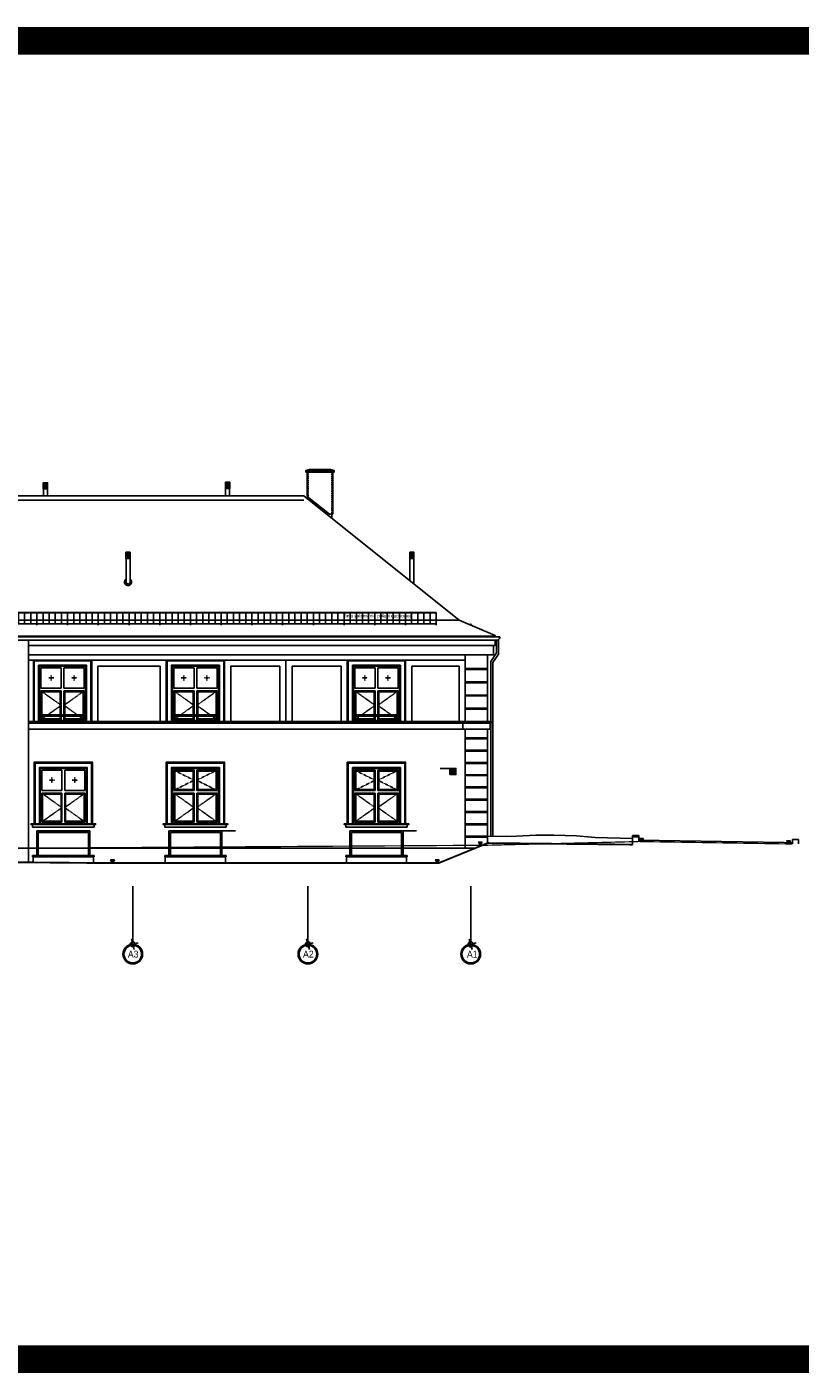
# Model space of a CAD drawing. Header units: inches. Extents: x -281236 to -70395, y 38777 to 102341.
# Tile 244 of 244: x -75947 to -73430, y 46338 to 50721. Entities that reach past the tile are written whole.
import ezdxf
from ezdxf.enums import TextEntityAlignment as Align

# ---------------------------------------------------------------- set-up
doc = ezdxf.new("R2010")
doc.units = ezdxf.units.IN
doc.header["$MEASUREMENT"] = 0
for name, pattern in [('CENTER', [2, 1.25, -0.25, 0.25, -0.25]), ('DASHED', [0.75, 0.5, -0.25]), ('HIDDEN', [0.375, 0.25, -0.125])]:
    doc.linetypes.add(name, pattern=pattern)
doc.layers.get('0').update_dxf_attribs({"color": 101})
for name, color, linetype in [('Det--widok', 8, 'Continuous'), ('Fas--widok-cienka', 9, 'Continuous'), ('Fas--widok-glowna', 7, 'Continuous'), ('Fas-balustrada-widok', 64, 'Continuous'), ('Fas-kamien-hatch', 31, 'Continuous'), ('Fas-okno-hatch', 251, 'Continuous'), ('Fas-okno-widok', 8, 'Continuous'), ('Ins-kan', 54, 'Continuous'), ('L_CIENKA', 8, 'Continuous'), ('opis-drogowy', 7, 'Continuous'), ('Opis-spadki', 61, 'Continuous'), ('Os-osie glowne', 8, 'CENTER'), ('Os-osie-opis', 8, 'Continuous'), ('PRZERYWANA', 8, 'HIDDEN'), ('Pzt-uksztaltowanie terenu', 7, 'Continuous'), ('Sc-cegla pelna-hatch', 8, 'Continuous')]:
    doc.layers.add(name, color=color, linetype=linetype)
doc.layers.add('Fas--widok-3', color=251, linetype='Continuous', lineweight=0)
doc.styles.add('dwg_opis duży', font='ARIAL.TTF', dxfattribs={"width": 0.9})
doc.styles.add('TYTUL2', font='ARIAL.TTF')

# ---------------------------------------------------------------- blocks, each defined once
blk = doc.blocks.new('płotekśśśś')
at = {"layer": 'L_CIENKA'}
for p, q in [((0, 0), (200, 0)), ((0, 0), (0, -41.1)), ((200, 0), (200, -41.1)), ((0, -0.8), (200, -0.8)), ((0, -20.8), (0, -22.6)), ((0, -37.6), (200, -37.6)), ((20, -0.8), (20, -37.6)), ((40, -0.8), (40, -37.6)), ((60, -0.8), (60, -37.6)), ((80, -0.8), (80, -37.6)), ((100, -0.8), (100, -41.1)), ((120, -0.8), (120, -37.6)), ((140, -0.8), (140, -37.6)), ((160, -0.8), (160, -37.6)), ((180, -0.8), (180, -37.6))]:
    blk.add_line(p, q, dxfattribs=at)
blk = doc.blocks.new('_opis_osi_liczbowy')
blk.add_hatch(color=256).paths.add_polyline_path([(32, 32), (32, 28.8, -1), (32, -28.8), (32, -32, 1)])
at = {"layer": 'Defpoints'}
h = blk.add_hatch(color=256, dxfattribs=at)
h.paths.add_polyline_path([(-2.2, -8, 0.414214), (8, -2.2), (0, 0)])
h.paths.add_polyline_path([(-8, 2.2), (0, 0), (2.2, 8, 0.414214)])
for radius in [32, 28.8]:
    blk.add_circle((32, 0), radius)
for p, q in [((17.3, -4.6), (-17.3, 4.6)), ((4.6, 17.3), (-4.6, -17.3))]:
    blk.add_line(p, q, dxfattribs=at)
blk.add_circle((0, 0), 8.32, dxfattribs=at)
at = {"style": 'dwg_opis duży', "width": 0.9}
blk.add_attdef('AXNAMEH', text='', height=22.4, rotation=90, dxfattribs=at).set_placement((32, 0), align=Align.MIDDLE_CENTER)

msp = doc.modelspace()

# ---------------------------------------------------------------- hatches: boundary and pattern name
at = {"layer": 'Fas-okno-widok'}
h = msp.add_hatch(dxfattribs=at)
h.set_pattern_fill('ANSI32', color=256, scale=0.2, angle=45, style=0)
h.set_pattern_definition([(90, (-456535.4083, 102366.2265), (1.905, 3e-16), []), (90, (-456536.0433, 102366.8615), (1.905, 3e-16), [])])
h.paths.add_polyline_path([(-75893.81, 49237.11), (-75879.81, 49237.11), (-75879.81, 49217.11), (-75893.81, 49217.11)])
h = msp.add_hatch(dxfattribs=at)
h.set_pattern_fill('ANSI32', color=256, scale=0.2, angle=45, style=0)
h.set_pattern_definition([(90, (305354.9886, 102367.6547), (-1.905, 3e-16), []), (90, (305355.6236, 102368.2897), (-1.905, 3e-16), [])])
h.paths.add_polyline_path([(-75286.61, 49238.54), (-75300.61, 49238.54), (-75300.61, 49218.54), (-75286.61, 49218.54)])
h = msp.add_hatch(dxfattribs=at)
h.set_pattern_fill('ANSI32', color=256, scale=0.2, angle=45, style=0)
h.set_pattern_definition([(90, (305030.7748, 102139.6607), (-1.905, 3e-16), []), (90, (305031.4098, 102140.2957), (-1.905, 3e-16), [])])
h.paths.add_polyline_path([(-75610.83, 49010.54), (-75624.83, 49010.54), (-75624.83, 48990.54), (-75610.83, 48990.54)])
h = msp.add_hatch(dxfattribs=at)
h.set_pattern_fill('ANSI32', color=256, scale=0.2, angle=45, style=0)
h.set_pattern_definition([(90, (305954.7113, 102139.6607), (-1.905, 3e-16), []), (90, (305955.3463, 102140.2957), (-1.905, 3e-16), [])])
h.paths.add_polyline_path([(-74686.89, 49010.54), (-74700.89, 49010.54), (-74700.89, 48990.54), (-74686.89, 48990.54)])
at = {"layer": 'opis-drogowy'}
for points in [[(-74464.69, 48067.06), (-74470.69, 48056.66), (-74476.69, 48067.06)], [(-73939.46, 48079.06), (-73945.46, 48068.66), (-73951.46, 48079.06)], [(-73461.57, 48071.06), (-73467.57, 48060.66), (-73473.57, 48071.06)], [(-75662.34, 48009.06), (-75668.34, 47998.66), (-75674.34, 48009.06)], [(-74605.06, 48009.06), (-74611.06, 47998.66), (-74617.06, 48009.06)]]:
    msp.add_hatch(color=7, dxfattribs=at).paths.add_polyline_path(points)

# ---------------------------------------------------------------- linework, layer by layer
for p, q in [((-73955.15, 48083.66), (-73975.15, 48083.66)), ((-73975.15, 48083.66), (-73975.15, 48058.66)), ((-73955.15, 48068.66), (-73955.15, 48083.66)), ((-73455.15, 48060.66), (-73455.15, 48075.66)), ((-73455.15, 48075.66), (-73435.15, 48075.66)), ((-73435.15, 48075.66), (-73435.15, 48060.66))]:
    msp.add_line(p, q)
at = {"layer": 'Det--widok', "ltscale": 2}
for points in [[(-74601.86, 48306.73), (-74570.15, 48306.73)], [(-75311.9, 48103.15), (-75268.22, 48103.15)], [(-74722.51, 48103.15), (-74678.83, 48103.15)]]:
    msp.add_lwpolyline(points, dxfattribs=at)
at = {"layer": 'Fas--widok-3', "linetype": 'DASHED'}
msp.add_line((-73955.07, 48073.66), (-73455.07, 48065.66), dxfattribs=at)
at = {"layer": 'Fas--widok-3', "linetype": 'DASHED', "const_width": 4}
for points in [[(-77247.89, 48038.66), (-74447.15, 48056.66)], [(-74447.15, 48056.66), (-73955.15, 48068.66)], [(-73955.15, 48068.66), (-73455.15, 48060.66)]]:
    msp.add_lwpolyline(points, dxfattribs=at)
at = {"layer": 'Fas--widok-cienka'}
for p, q in [((-74428.15, 48707.23), (-74428.15, 48676.23)), ((-74714.01, 48459.71), (-74714.01, 48659.71)), ((-74714.01, 48659.71), (-74520.15, 48659.71)), ((-74520.15, 48459.71), (-74520.15, 48676.23)), ((-74509.15, 48676.23), (-74428.15, 48676.23)), ((-74447.15, 48459.71), (-74447.15, 48676.23)), ((-74694.01, 48459.71), (-74694.01, 48639.71)), ((-74694.01, 48639.71), (-74540.15, 48639.71)), ((-74540.15, 48459.71), (-74540.15, 48639.71)), ((-74520.15, 48047.55), (-74520.15, 48434.36)), ((-74447.15, 48063.66), (-74447.15, 48434.36)), ((-76157.9, 48047.55), (-75914.9, 48047.55)), ((-75909.9, 48047.55), (-75746.9, 48047.55)), ((-75909.9, 48047.55), (-75746.9, 48047.55)), ((-75909.9, 48047.55), (-75746.9, 48047.55)), ((-75741.9, 48047.55), (-75484.9, 48047.55)), ((-75479.9, 48047.55), (-75316.9, 48047.55)), ((-75479.9, 48047.55), (-75316.9, 48047.55)), ((-75479.9, 48047.55), (-75316.9, 48047.55)), ((-75311.9, 48047.55), (-74895.51, 48047.55)), ((-74890.51, 48047.55), (-74727.51, 48047.55)), ((-74890.51, 48047.55), (-74727.51, 48047.55)), ((-74890.51, 48047.55), (-74727.51, 48047.55)), ((-74722.51, 48047.55), (-74486.54, 48047.55)), ((-75728.4, 48023.2), (-75928.4, 48023.2)), ((-75928.4, 48023.2), (-75928.4, 48019.2)), ((-75728.4, 48019.2), (-75928.4, 48019.2)), ((-75926.4, 48019.2), (-75926.4, 48000.66)), ((-75730.4, 47998.86), (-75730.4, 48019.2)), ((-75728.4, 48019.2), (-75728.4, 48023.2)), ((-75298.4, 48023.2), (-75498.4, 48023.2)), ((-75498.4, 48023.2), (-75498.4, 48019.2)), ((-75298.4, 48019.2), (-75498.4, 48019.2)), ((-75496.4, 48019.2), (-75496.4, 47998.66)), ((-75300.4, 47998.66), (-75300.4, 48019.2)), ((-75298.4, 48019.2), (-75298.4, 48023.2)), ((-74709.01, 48023.2), (-74909.01, 48023.2)), ((-74909.01, 48023.2), (-74909.01, 48019.2)), ((-74709.01, 48019.2), (-74909.01, 48019.2)), ((-74907.01, 48019.2), (-74907.01, 47998.66)), ((-74711.01, 47999.17), (-74711.01, 48019.2)), ((-74709.01, 48019.2), (-74709.01, 48023.2))]:
    msp.add_line(p, q, dxfattribs=at)
for points in [[(-75941.39, 48707.23), (-74422.65, 48707.23), (-74422.65, 48724.48)], [(-75941.39, 48676.23), (-74440.72, 48676.23)], [(-75925.9, 48459.71), (-75925.9, 48659.71), (-75941.39, 48659.71)], [(-75735.9, 48459.71), (-75735.9, 48659.71), (-75925.9, 48659.71), (-75925.9, 48459.71)], [(-75738.9, 48459.71), (-75738.9, 48656.71), (-75922.9, 48656.71), (-75922.9, 48459.71)], [(-75493.4, 48459.71), (-75493.4, 48659.71), (-75735.9, 48659.71), (-75735.9, 48459.71)], [(-75303.4, 48459.71), (-75303.4, 48659.71), (-75493.4, 48659.71), (-75493.4, 48459.71)], [(-75306.4, 48459.71), (-75306.4, 48656.71), (-75490.4, 48656.71), (-75490.4, 48459.71)], [(-75303.4, 48459.71), (-75303.4, 48659.71), (-75103.7, 48659.71), (-75103.7, 48459.71)], [(-75103.7, 48459.71), (-75103.7, 48659.71), (-74904.01, 48659.71), (-74904.01, 48459.71)], [(-74714.01, 48459.71), (-74714.01, 48659.71), (-74904.01, 48659.71), (-74904.01, 48459.71)], [(-74717.01, 48459.71), (-74717.01, 48656.71), (-74901.01, 48656.71), (-74901.01, 48459.71)], [(-75752.9, 48459.71), (-75752.9, 48642.71), (-75908.9, 48642.71), (-75908.9, 48459.71)], [(-75513.4, 48459.71), (-75513.4, 48639.71), (-75715.9, 48639.71), (-75715.9, 48459.71)], [(-75320.4, 48459.71), (-75320.4, 48642.71), (-75476.4, 48642.71), (-75476.4, 48459.71)], [(-75283.4, 48459.71), (-75283.4, 48639.71), (-75123.7, 48639.71), (-75123.7, 48459.71)], [(-75083.7, 48459.71), (-75083.7, 48639.71), (-74924.01, 48639.71), (-74924.01, 48459.71)], [(-74731.01, 48459.71), (-74731.01, 48642.71), (-74887.01, 48642.71), (-74887.01, 48459.71)], [(-74520.15, 48631.71), (-74447.15, 48631.71)], [(-74520.15, 48628.71), (-74447.15, 48628.71)], [(-74520.15, 48588.71), (-74447.15, 48588.71)], [(-74520.15, 48585.71), (-74447.15, 48585.71)], [(-74520.15, 48545.71), (-74447.15, 48545.71)], [(-74520.15, 48542.71), (-74447.15, 48542.71)], [(-74520.15, 48502.71), (-74447.15, 48502.71)], [(-74520.15, 48499.71), (-74447.15, 48499.71)], [(-75941.39, 48459.71), (-74435.62, 48459.71)], [(-75941.39, 48454.36), (-74435.62, 48454.36)], [(-74531.15, 48459.71), (-74531.15, 48454.36)], [(-74528.15, 48454.36), (-74528.15, 48434.36)], [(-74438.62, 48434.36), (-74438.62, 48454.36)], [(-74435.62, 48459.71), (-74435.62, 48454.36)], [(-75941.39, 48434.36), (-74438.62, 48434.36)], [(-74520.15, 48406.28), (-74447.15, 48406.28)], [(-74520.15, 48403.28), (-74447.15, 48403.28)], [(-74520.15, 48366.28), (-74447.15, 48366.28)], [(-74520.15, 48363.28), (-74447.15, 48363.28)], [(-75733.4, 48126.73), (-75733.4, 48326.73), (-75923.4, 48326.73), (-75923.4, 48126.73)], [(-75736.4, 48126.73), (-75736.4, 48323.73), (-75920.4, 48323.73), (-75920.4, 48126.73)], [(-75750.4, 48126.73), (-75750.4, 48309.73), (-75906.4, 48309.73), (-75906.4, 48126.73)], [(-75303.4, 48126.73), (-75303.4, 48326.73), (-75493.4, 48326.73), (-75493.4, 48126.73)], [(-75306.4, 48126.73), (-75306.4, 48323.73), (-75490.4, 48323.73), (-75490.4, 48126.73)], [(-75320.4, 48126.73), (-75320.4, 48309.73), (-75476.4, 48309.73), (-75476.4, 48126.73)], [(-74714.01, 48126.73), (-74714.01, 48326.73), (-74904.01, 48326.73), (-74904.01, 48126.73)], [(-74717.01, 48126.73), (-74717.01, 48323.73), (-74901.01, 48323.73), (-74901.01, 48126.73)], [(-74731.01, 48126.73), (-74731.01, 48309.73), (-74887.01, 48309.73), (-74887.01, 48126.73)], [(-74520.15, 48326.28), (-74447.15, 48326.28)], [(-74520.15, 48323.28), (-74447.15, 48323.28)], [(-74520.15, 48286.28), (-74447.15, 48286.28)], [(-74520.15, 48283.28), (-74447.15, 48283.28)], [(-74520.15, 48246.28), (-74447.15, 48246.28)], [(-74520.15, 48243.28), (-74447.15, 48243.28)], [(-74520.15, 48206.28), (-74447.15, 48206.28)], [(-74520.15, 48203.28), (-74447.15, 48203.28)], [(-74520.15, 48166.28), (-74447.15, 48166.28)], [(-74520.15, 48163.28), (-74447.15, 48163.28)], [(-75923.4, 48126.73), (-75933.4, 48126.73), (-75933.4, 48123.73), (-75733.4, 48123.73), (-75723.4, 48123.73), (-75723.4, 48126.73), (-75923.4, 48126.73)], [(-75493.4, 48126.73), (-75503.4, 48126.73), (-75503.4, 48123.73), (-75303.4, 48123.73), (-75293.4, 48123.73), (-75293.4, 48126.73), (-75493.4, 48126.73)], [(-74904.01, 48126.73), (-74914.01, 48126.73), (-74914.01, 48123.73), (-74714.01, 48123.73), (-74704.01, 48123.73), (-74704.01, 48126.73), (-74904.01, 48126.73)], [(-74520.15, 48126.28), (-74447.15, 48126.28)], [(-74520.15, 48123.28), (-74447.15, 48123.28)], [(-74520.15, 48086.28), (-74447.15, 48086.28)], [(-74520.15, 48083.28), (-74447.15, 48083.28)]]:
    msp.add_lwpolyline(points, dxfattribs=at)
for points in [[(-75728.4, 48115.73), (-75928.4, 48115.73), (-75928.4, 48123.73), (-75728.4, 48123.73)], [(-75298.4, 48115.73), (-75498.4, 48115.73), (-75498.4, 48123.73), (-75298.4, 48123.73)], [(-74709.01, 48115.73), (-74909.01, 48115.73), (-74909.01, 48123.73), (-74709.01, 48123.73)]]:
    msp.add_lwpolyline(points, close=True, dxfattribs=at)
at = {"layer": 'Fas--widok-glowna'}
for p, q in [((-74540.3, 48789.5), (-74422.65, 48739.99)), ((-74422.65, 48739.99), (-74422.65, 48735.48))]:
    msp.add_line(p, q, dxfattribs=at)
msp.add_lwpolyline([(-74540.3, 48789.5), (-75045.74, 49193.86), (-76429.8, 49193.86)], dxfattribs=at)
at = {"layer": 'Fas-balustrada-widok'}
for p, q in [((-75741.9, 48103.15), (-75914.9, 48103.15)), ((-75914.9, 48103.15), (-75914.9, 48023.2)), ((-75909.9, 48098.15), (-75909.9, 48023.2)), ((-75746.9, 48098.15), (-75909.9, 48098.15)), ((-75746.9, 48023.2), (-75746.9, 48098.15)), ((-75741.9, 48023.2), (-75741.9, 48103.15)), ((-75311.9, 48103.15), (-75484.9, 48103.15)), ((-75484.9, 48103.15), (-75484.9, 48023.2)), ((-75479.9, 48098.15), (-75479.9, 48023.2)), ((-75316.9, 48098.15), (-75479.9, 48098.15)), ((-75316.9, 48023.2), (-75316.9, 48098.15)), ((-75311.9, 48023.2), (-75311.9, 48103.15)), ((-74722.51, 48103.15), (-74895.51, 48103.15)), ((-74895.51, 48103.15), (-74895.51, 48023.2)), ((-74890.51, 48098.15), (-74890.51, 48023.2)), ((-74727.51, 48098.15), (-74890.51, 48098.15)), ((-74727.51, 48023.2), (-74727.51, 48098.15)), ((-74722.51, 48023.2), (-74722.51, 48103.15)), ((-75746.9, 48023.2), (-75741.9, 48023.2)), ((-75316.9, 48023.2), (-75311.9, 48023.2)), ((-74727.51, 48023.2), (-74722.51, 48023.2))]:
    msp.add_line(p, q, dxfattribs=at)
for points in [[(-75905.9, 48476.61), (-75755.9, 48476.61), (-75755.9, 48481.61), (-75905.9, 48481.61)], [(-75473.4, 48476.61), (-75323.4, 48476.61), (-75323.4, 48481.61), (-75473.4, 48481.61)], [(-74884.01, 48476.61), (-74734.01, 48476.61), (-74734.01, 48481.61), (-74884.01, 48481.61)]]:
    msp.add_lwpolyline(points, close=True, dxfattribs=at)
at = {"layer": 'Fas-kamien-hatch'}
for points in [[(-75908.9, 48459.71), (-75752.9, 48459.71), (-75752.9, 48462.71), (-75908.9, 48462.71)], [(-75476.4, 48459.71), (-75320.4, 48459.71), (-75320.4, 48462.71), (-75476.4, 48462.71)], [(-74887.01, 48459.71), (-74731.01, 48459.71), (-74731.01, 48462.71), (-74887.01, 48462.71)]]:
    msp.add_lwpolyline(points, close=True, dxfattribs=at)
at = {"layer": 'Fas-okno-hatch', "linetype": 'DASHED', "ltscale": 0.2}
for p, q in [((-75859.76, 48601.2), (-75877.04, 48601.2)), ((-75868.4, 48609.84), (-75868.4, 48592.56)), ((-75784.76, 48601.2), (-75802.04, 48601.2)), ((-75793.4, 48609.84), (-75793.4, 48592.56)), ((-75427.26, 48601.2), (-75444.54, 48601.2)), ((-75435.9, 48609.84), (-75435.9, 48592.56)), ((-75352.26, 48601.2), (-75369.54, 48601.2)), ((-75360.9, 48609.84), (-75360.9, 48592.56)), ((-74837.87, 48601.2), (-74855.15, 48601.2)), ((-74846.51, 48609.84), (-74846.51, 48592.56)), ((-74762.87, 48601.2), (-74780.15, 48601.2)), ((-74771.51, 48609.84), (-74771.51, 48592.56)), ((-75857.26, 48268.23), (-75874.54, 48268.23)), ((-75865.9, 48276.87), (-75865.9, 48259.59)), ((-75782.26, 48268.23), (-75799.54, 48268.23)), ((-75790.9, 48276.87), (-75790.9, 48259.59))]:
    msp.add_line(p, q, dxfattribs=at)
for points in [[(-75901.4, 48559.21), (-75835.4, 48512.21), (-75901.4, 48465.21)], [(-75760.4, 48559.21), (-75826.4, 48512.21), (-75760.4, 48465.21)], [(-75468.9, 48559.21), (-75402.9, 48512.21), (-75468.9, 48465.21)], [(-75327.9, 48559.21), (-75393.9, 48512.21), (-75327.9, 48465.21)], [(-74879.51, 48559.21), (-74813.51, 48512.21), (-74879.51, 48465.21)], [(-74738.51, 48559.21), (-74804.51, 48512.21), (-74738.51, 48465.21)], [(-75468.9, 48301.23), (-75402.9, 48268.23), (-75468.9, 48235.23)], [(-75327.9, 48301.23), (-75393.9, 48268.23), (-75327.9, 48235.23)], [(-74879.51, 48301.23), (-74813.51, 48268.23), (-74879.51, 48235.23)], [(-74738.51, 48301.23), (-74804.51, 48268.23), (-74738.51, 48235.23)], [(-75898.9, 48226.23), (-75832.9, 48179.23), (-75898.9, 48132.23)], [(-75757.9, 48226.23), (-75823.9, 48179.23), (-75757.9, 48132.23)], [(-75468.9, 48226.23), (-75402.9, 48179.23), (-75468.9, 48132.23)], [(-75327.9, 48226.23), (-75393.9, 48179.23), (-75327.9, 48132.23)], [(-74879.51, 48226.23), (-74813.51, 48179.23), (-74879.51, 48132.23)], [(-74738.51, 48226.23), (-74804.51, 48179.23), (-74738.51, 48132.23)]]:
    msp.add_lwpolyline(points, dxfattribs=at)
at = {"layer": 'Fas-okno-widok'}
for p, q in [((-74687.89, 48990.54), (-74699.89, 48990.54)), ((-75901.4, 48568.21), (-75835.4, 48568.21)), ((-75901.4, 48559.21), (-75835.4, 48559.21)), ((-75898.4, 48556.21), (-75838.4, 48556.21)), ((-75760.4, 48568.21), (-75826.4, 48568.21)), ((-75760.4, 48559.21), (-75826.4, 48559.21)), ((-75763.4, 48556.21), (-75823.4, 48556.21)), ((-75468.9, 48568.21), (-75402.9, 48568.21)), ((-75468.9, 48559.21), (-75402.9, 48559.21)), ((-75465.9, 48556.21), (-75405.9, 48556.21)), ((-75327.9, 48568.21), (-75393.9, 48568.21)), ((-75327.9, 48559.21), (-75393.9, 48559.21)), ((-75330.9, 48556.21), (-75390.9, 48556.21)), ((-74879.51, 48568.21), (-74813.51, 48568.21)), ((-74879.51, 48559.21), (-74813.51, 48559.21)), ((-74876.51, 48556.21), (-74816.51, 48556.21)), ((-74738.51, 48568.21), (-74804.51, 48568.21)), ((-74738.51, 48559.21), (-74804.51, 48559.21)), ((-74741.51, 48556.21), (-74801.51, 48556.21)), ((-74568.15, 48300.73), (-74552.15, 48300.73)), ((-74568.15, 48296.73), (-74552.15, 48296.73)), ((-74568.15, 48292.73), (-74552.15, 48292.73)), ((-75898.9, 48235.23), (-75832.9, 48235.23)), ((-75898.9, 48226.23), (-75832.9, 48226.23)), ((-75895.9, 48223.23), (-75835.9, 48223.23)), ((-75757.9, 48235.23), (-75823.9, 48235.23)), ((-75757.9, 48226.23), (-75823.9, 48226.23)), ((-75760.9, 48223.23), (-75820.9, 48223.23)), ((-75468.9, 48235.23), (-75402.9, 48235.23)), ((-75468.9, 48226.23), (-75402.9, 48226.23)), ((-75465.9, 48238.23), (-75405.9, 48238.23)), ((-75465.9, 48223.23), (-75405.9, 48223.23)), ((-75327.9, 48235.23), (-75393.9, 48235.23)), ((-75327.9, 48226.23), (-75393.9, 48226.23)), ((-75330.9, 48238.23), (-75390.9, 48238.23)), ((-75330.9, 48223.23), (-75390.9, 48223.23)), ((-74879.51, 48235.23), (-74813.51, 48235.23)), ((-74879.51, 48226.23), (-74813.51, 48226.23)), ((-74876.51, 48238.23), (-74816.51, 48238.23)), ((-74876.51, 48223.23), (-74816.51, 48223.23)), ((-74738.51, 48235.23), (-74804.51, 48235.23)), ((-74738.51, 48226.23), (-74804.51, 48226.23)), ((-74741.51, 48238.23), (-74801.51, 48238.23)), ((-74741.51, 48223.23), (-74801.51, 48223.23)), ((-73955.15, 48088.66), (-73975.15, 48088.66)), ((-73975.15, 48088.66), (-73975.15, 48083.66)), ((-73955.15, 48088.66), (-73955.15, 48083.66))]:
    msp.add_line(p, q, dxfattribs=at)
for points in [[(-75879.81, 49217.11), (-75893.81, 49217.11), (-75893.81, 49237.11), (-75879.81, 49237.11)], [(-75300.61, 49218.54), (-75286.61, 49218.54), (-75286.61, 49238.54), (-75300.61, 49238.54)], [(-75624.83, 48990.54), (-75610.83, 48990.54), (-75610.83, 49010.54), (-75624.83, 49010.54)], [(-74700.89, 48990.54), (-74686.89, 48990.54), (-74686.89, 49010.54), (-74700.89, 49010.54)], [(-74570.15, 48286.73), (-74550.15, 48286.73), (-74550.15, 48306.73), (-74570.15, 48306.73)], [(-74568.15, 48288.73), (-74552.15, 48288.73), (-74552.15, 48304.73), (-74568.15, 48304.73)]]:
    msp.add_lwpolyline(points, close=True, dxfattribs=at)
for points in [[(-75755.9, 48462.71), (-75755.9, 48639.71), (-75905.9, 48639.71), (-75905.9, 48462.71)], [(-75905.9, 48639.71), (-75905.9, 48634.21)], [(-75901.4, 48634.21), (-75835.4, 48634.21)], [(-75901.4, 48634.21), (-75901.4, 48568.21)], [(-75835.4, 48634.21), (-75835.4, 48568.21)], [(-75826.4, 48634.21), (-75826.4, 48568.21)], [(-75760.4, 48634.21), (-75826.4, 48634.21)], [(-75760.4, 48634.21), (-75760.4, 48568.21)], [(-75323.4, 48462.71), (-75323.4, 48639.71), (-75473.4, 48639.71), (-75473.4, 48462.71)], [(-75473.4, 48639.71), (-75473.4, 48634.21)], [(-75468.9, 48634.21), (-75402.9, 48634.21)], [(-75468.9, 48634.21), (-75468.9, 48568.21)], [(-75402.9, 48634.21), (-75402.9, 48568.21)], [(-75393.9, 48634.21), (-75393.9, 48568.21)], [(-75327.9, 48634.21), (-75393.9, 48634.21)], [(-75327.9, 48634.21), (-75327.9, 48568.21)], [(-74734.01, 48462.71), (-74734.01, 48639.71), (-74884.01, 48639.71), (-74884.01, 48462.71)], [(-74884.01, 48639.71), (-74884.01, 48634.21)], [(-74879.51, 48634.21), (-74813.51, 48634.21)], [(-74879.51, 48634.21), (-74879.51, 48568.21)], [(-74813.51, 48634.21), (-74813.51, 48568.21)], [(-74804.51, 48634.21), (-74804.51, 48568.21)], [(-74738.51, 48634.21), (-74804.51, 48634.21)], [(-74738.51, 48634.21), (-74738.51, 48568.21)], [(-75901.4, 48559.21), (-75901.4, 48481.61)], [(-75898.4, 48556.21), (-75898.4, 48481.61)], [(-75838.4, 48556.21), (-75838.4, 48481.61)], [(-75835.4, 48559.21), (-75835.4, 48481.61)], [(-75826.4, 48559.21), (-75826.4, 48481.61)], [(-75823.4, 48556.21), (-75823.4, 48481.61)], [(-75763.4, 48556.21), (-75763.4, 48481.61)], [(-75760.4, 48559.21), (-75760.4, 48481.61)], [(-75468.9, 48559.21), (-75468.9, 48481.61)], [(-75465.9, 48556.21), (-75465.9, 48481.61)], [(-75405.9, 48556.21), (-75405.9, 48481.61)], [(-75402.9, 48559.21), (-75402.9, 48481.61)], [(-75393.9, 48559.21), (-75393.9, 48481.61)], [(-75390.9, 48556.21), (-75390.9, 48481.61)], [(-75330.9, 48556.21), (-75330.9, 48481.61)], [(-75327.9, 48559.21), (-75327.9, 48481.61)], [(-74879.51, 48559.21), (-74879.51, 48481.61)], [(-74876.51, 48556.21), (-74876.51, 48481.61)], [(-74816.51, 48556.21), (-74816.51, 48481.61)], [(-74813.51, 48559.21), (-74813.51, 48481.61)], [(-74804.51, 48559.21), (-74804.51, 48481.61)], [(-74801.51, 48556.21), (-74801.51, 48481.61)], [(-74741.51, 48556.21), (-74741.51, 48481.61)], [(-74738.51, 48559.21), (-74738.51, 48481.61)], [(-75905.9, 48493.64), (-75905.9, 48462.71)], [(-75901.4, 48493.64), (-75901.4, 48493.61)], [(-75898.4, 48493.64), (-75898.4, 48493.61)], [(-75838.4, 48493.64), (-75838.4, 48493.61)], [(-75835.4, 48493.64), (-75835.4, 48493.61)], [(-75826.4, 48493.64), (-75826.4, 48493.61)], [(-75823.4, 48493.64), (-75823.4, 48493.61)], [(-75763.4, 48493.64), (-75763.4, 48493.61)], [(-75760.4, 48493.64), (-75760.4, 48493.61)], [(-75755.9, 48462.71), (-75755.9, 48493.64)], [(-75473.4, 48493.64), (-75473.4, 48462.71)], [(-75468.9, 48493.64), (-75468.9, 48493.61)], [(-75465.9, 48493.64), (-75465.9, 48493.61)], [(-75405.9, 48493.64), (-75405.9, 48493.61)], [(-75402.9, 48493.64), (-75402.9, 48493.61)], [(-75393.9, 48493.64), (-75393.9, 48493.61)], [(-75390.9, 48493.64), (-75390.9, 48493.61)], [(-75330.9, 48493.64), (-75330.9, 48493.61)], [(-75327.9, 48493.64), (-75327.9, 48493.61)], [(-75323.4, 48462.71), (-75323.4, 48493.64)], [(-74884.01, 48493.64), (-74884.01, 48462.71)], [(-74879.51, 48493.64), (-74879.51, 48493.61)], [(-74876.51, 48493.64), (-74876.51, 48493.61)], [(-74816.51, 48493.64), (-74816.51, 48493.61)], [(-74813.51, 48493.64), (-74813.51, 48493.61)], [(-74804.51, 48493.64), (-74804.51, 48493.61)], [(-74801.51, 48493.64), (-74801.51, 48493.61)], [(-74741.51, 48493.64), (-74741.51, 48493.61)], [(-74738.51, 48493.64), (-74738.51, 48493.61)], [(-74734.01, 48462.71), (-74734.01, 48493.64)], [(-75905.9, 48462.71), (-75905.9, 48465.21)], [(-75901.4, 48476.61), (-75901.4, 48465.21)], [(-75901.4, 48465.21), (-75835.4, 48465.21)], [(-75898.4, 48476.61), (-75898.4, 48468.21)], [(-75898.4, 48468.21), (-75838.4, 48468.21)], [(-75838.4, 48476.61), (-75838.4, 48468.21)], [(-75835.4, 48476.61), (-75835.4, 48465.21)], [(-75826.4, 48476.61), (-75826.4, 48465.21)], [(-75760.4, 48465.21), (-75826.4, 48465.21)], [(-75823.4, 48476.61), (-75823.4, 48468.21)], [(-75763.4, 48468.21), (-75823.4, 48468.21)], [(-75763.4, 48476.61), (-75763.4, 48468.21)], [(-75760.4, 48476.61), (-75760.4, 48465.21)], [(-75473.4, 48462.71), (-75473.4, 48465.21)], [(-75468.9, 48476.61), (-75468.9, 48465.21)], [(-75468.9, 48465.21), (-75402.9, 48465.21)], [(-75465.9, 48476.61), (-75465.9, 48468.21)], [(-75465.9, 48468.21), (-75405.9, 48468.21)], [(-75405.9, 48476.61), (-75405.9, 48468.21)], [(-75402.9, 48476.61), (-75402.9, 48465.21)], [(-75393.9, 48476.61), (-75393.9, 48465.21)], [(-75327.9, 48465.21), (-75393.9, 48465.21)], [(-75390.9, 48476.61), (-75390.9, 48468.21)], [(-75330.9, 48468.21), (-75390.9, 48468.21)], [(-75330.9, 48476.61), (-75330.9, 48468.21)], [(-75327.9, 48476.61), (-75327.9, 48465.21)], [(-74884.01, 48462.71), (-74884.01, 48465.21)], [(-74879.51, 48476.61), (-74879.51, 48465.21)], [(-74879.51, 48465.21), (-74813.51, 48465.21)], [(-74876.51, 48476.61), (-74876.51, 48468.21)], [(-74876.51, 48468.21), (-74816.51, 48468.21)], [(-74816.51, 48476.61), (-74816.51, 48468.21)], [(-74813.51, 48476.61), (-74813.51, 48465.21)], [(-74804.51, 48476.61), (-74804.51, 48465.21)], [(-74738.51, 48465.21), (-74804.51, 48465.21)], [(-74801.51, 48476.61), (-74801.51, 48468.21)], [(-74741.51, 48468.21), (-74801.51, 48468.21)], [(-74741.51, 48476.61), (-74741.51, 48468.21)], [(-74738.51, 48476.61), (-74738.51, 48465.21)], [(-75903.4, 48126.73), (-75753.4, 48126.73), (-75753.4, 48306.73), (-75903.4, 48306.73), (-75903.4, 48126.73)], [(-75903.4, 48306.73), (-75903.4, 48301.23)], [(-75473.4, 48126.73), (-75323.4, 48126.73), (-75323.4, 48306.73), (-75473.4, 48306.73), (-75473.4, 48126.73)], [(-75473.4, 48126.73), (-75323.4, 48126.73), (-75323.4, 48306.73), (-75473.4, 48306.73), (-75473.4, 48126.73)], [(-75473.4, 48306.73), (-75473.4, 48301.23)], [(-74884.01, 48126.73), (-74734.01, 48126.73), (-74734.01, 48306.73), (-74884.01, 48306.73), (-74884.01, 48126.73)], [(-74884.01, 48126.73), (-74734.01, 48126.73), (-74734.01, 48306.73), (-74884.01, 48306.73), (-74884.01, 48126.73)], [(-74884.01, 48306.73), (-74884.01, 48301.23)], [(-75898.9, 48301.23), (-75832.9, 48301.23)], [(-75898.9, 48301.23), (-75898.9, 48235.23)], [(-75832.9, 48301.23), (-75832.9, 48235.23)], [(-75823.9, 48301.23), (-75823.9, 48235.23)], [(-75757.9, 48301.23), (-75823.9, 48301.23)], [(-75757.9, 48301.23), (-75757.9, 48235.23)], [(-75468.9, 48301.23), (-75402.9, 48301.23)], [(-75468.9, 48301.23), (-75468.9, 48235.23)], [(-75465.9, 48298.23), (-75405.9, 48298.23)], [(-75465.9, 48298.23), (-75465.9, 48238.23)], [(-75405.9, 48298.23), (-75405.9, 48238.23)], [(-75402.9, 48301.23), (-75402.9, 48235.23)], [(-75393.9, 48301.23), (-75393.9, 48235.23)], [(-75327.9, 48301.23), (-75393.9, 48301.23)], [(-75390.9, 48298.23), (-75390.9, 48238.23)], [(-75330.9, 48298.23), (-75390.9, 48298.23)], [(-75330.9, 48298.23), (-75330.9, 48238.23)], [(-75327.9, 48301.23), (-75327.9, 48235.23)], [(-74879.51, 48301.23), (-74813.51, 48301.23)], [(-74879.51, 48301.23), (-74879.51, 48235.23)], [(-74876.51, 48298.23), (-74816.51, 48298.23)], [(-74876.51, 48298.23), (-74876.51, 48238.23)], [(-74816.51, 48298.23), (-74816.51, 48238.23)], [(-74813.51, 48301.23), (-74813.51, 48235.23)], [(-74804.51, 48301.23), (-74804.51, 48235.23)], [(-74738.51, 48301.23), (-74804.51, 48301.23)], [(-74801.51, 48298.23), (-74801.51, 48238.23)], [(-74741.51, 48298.23), (-74801.51, 48298.23)], [(-74741.51, 48298.23), (-74741.51, 48238.23)], [(-74738.51, 48301.23), (-74738.51, 48235.23)], [(-75898.9, 48226.23), (-75898.9, 48132.23)], [(-75895.9, 48223.23), (-75895.9, 48135.23)], [(-75835.9, 48223.23), (-75835.9, 48135.23)], [(-75832.9, 48226.23), (-75832.9, 48132.23)], [(-75823.9, 48226.23), (-75823.9, 48132.23)], [(-75820.9, 48223.23), (-75820.9, 48135.23)], [(-75760.9, 48223.23), (-75760.9, 48135.23)], [(-75757.9, 48226.23), (-75757.9, 48132.23)], [(-75468.9, 48226.23), (-75468.9, 48132.23)], [(-75465.9, 48223.23), (-75465.9, 48135.23)], [(-75405.9, 48223.23), (-75405.9, 48135.23)], [(-75402.9, 48226.23), (-75402.9, 48132.23)], [(-75393.9, 48226.23), (-75393.9, 48132.23)], [(-75390.9, 48223.23), (-75390.9, 48135.23)], [(-75330.9, 48223.23), (-75330.9, 48135.23)], [(-75327.9, 48226.23), (-75327.9, 48132.23)], [(-74879.51, 48226.23), (-74879.51, 48132.23)], [(-74876.51, 48223.23), (-74876.51, 48135.23)], [(-74816.51, 48223.23), (-74816.51, 48135.23)], [(-74813.51, 48226.23), (-74813.51, 48132.23)], [(-74804.51, 48226.23), (-74804.51, 48132.23)], [(-74801.51, 48223.23), (-74801.51, 48135.23)], [(-74741.51, 48223.23), (-74741.51, 48135.23)], [(-74738.51, 48226.23), (-74738.51, 48132.23)], [(-75898.9, 48132.23), (-75832.9, 48132.23)], [(-75895.9, 48135.23), (-75835.9, 48135.23)], [(-75757.9, 48132.23), (-75823.9, 48132.23)], [(-75760.9, 48135.23), (-75820.9, 48135.23)], [(-75468.9, 48132.23), (-75402.9, 48132.23)], [(-75465.9, 48135.23), (-75405.9, 48135.23)], [(-75327.9, 48132.23), (-75393.9, 48132.23)], [(-75330.9, 48135.23), (-75390.9, 48135.23)], [(-74879.51, 48132.23), (-74813.51, 48132.23)], [(-74876.51, 48135.23), (-74816.51, 48135.23)], [(-74738.51, 48132.23), (-74804.51, 48132.23)], [(-74741.51, 48135.23), (-74801.51, 48135.23)]]:
    msp.add_lwpolyline(points, dxfattribs=at)
at = {"layer": 'Ins-kan'}
for p, q in [((-74418.4, 48724.48), (-74418.4, 48683)), ((-74411.65, 48725.99), (-74411.65, 48679.24)), ((-74418.4, 48683), (-74437.2, 48655.21)), ((-74411.65, 48679.24), (-74430.2, 48651.84)), ((-74437.2, 48655.21), (-74437.2, 48459.71)), ((-74430.2, 48651.84), (-74430.2, 48086.1)), ((-74437.2, 48454.36), (-74437.2, 48086.22))]:
    msp.add_line(p, q, dxfattribs=at)
for points in [[(-74407.64, 48735.48), (-78868.6, 48735.48)], [(-74416.64, 48724.48), (-78859.6, 48724.48)], [(-75941.39, 48000.8), (-75941.39, 48724.48)], [(-74407.64, 48733.48), (-74407.64, 48735.48)]]:
    msp.add_lwpolyline(points, dxfattribs=at)
msp.add_arc((-74416.64, 48733.48), 9, 270, 0, dxfattribs=at)
at = {"layer": 'L_CIENKA'}
for p, q in [((-75027.31, 49280.26), (-75039.31, 49277.26)), ((-75039.31, 49277.26), (-75039.31, 49271.26)), ((-74946.31, 49277.26), (-75039.31, 49277.26)), ((-74946.31, 49271.26), (-75039.31, 49271.26)), ((-74960.81, 49271.26), (-75035.81, 49271.26)), ((-75034.31, 49271.26), (-75034.31, 49192.45)), ((-74958.31, 49280.26), (-75027.31, 49280.26)), ((-74958.31, 49280.26), (-74946.31, 49277.26)), ((-74951.31, 49134.31), (-74951.31, 49271.26)), ((-74946.31, 49271.26), (-74946.31, 49277.26)), ((-75893.29, 49193.86), (-75893.29, 49217.11)), ((-75880.4, 49193.86), (-75880.4, 49217.11)), ((-75300.06, 49193.86), (-75300.06, 49218.54)), ((-75287.17, 49193.86), (-75287.17, 49218.54)), ((-74961.64, 49134.31), (-75034.31, 49192.45)), ((-75031.81, 49190.45), (-75031.81, 49182.71)), ((-75045.74, 49180.74), (-76419.15, 49180.74)), ((-74961.64, 49134.31), (-74951.31, 49134.31)), ((-74953.81, 49134.31), (-74953.81, 49120.31)), ((-75624.23, 48912.74), (-75624.23, 48990.54)), ((-75611.34, 48912.74), (-75611.34, 48990.54)), ((-74700.35, 48917.54), (-74700.35, 48990.54)), ((-74700.35, 48990.54), (-74687.35, 48990.54)), ((-74687.35, 48907.14), (-74687.35, 48990.54)), ((-74501.68, 48777.59), (-74503.23, 48773.9)), ((-74500.76, 48777.2), (-74502.31, 48773.52)), ((-74422.65, 48737.78), (-78853.59, 48737.78))]:
    msp.add_line(p, q, dxfattribs=at)
at = {"layer": 'L_CIENKA', "linetype": 'DASHED'}
msp.add_line((-74540.3, 48789.5), (-78735.95, 48790.5), dxfattribs=at)
at = {"layer": 'L_CIENKA'}
for radius, start, end in [(11.51, 124.05461, 332.72026), (11.51, 332.72026, 55.94539), (6.51, 188.04864, 351.95136)]:
    msp.add_arc((-75617.79, 48913.65), radius, start, end, dxfattribs=at)
at = {"layer": 'opis-drogowy', "color": 7}
for points in [[(-74464.69, 48067.06), (-74470.69, 48056.66), (-74476.69, 48067.06), (-74464.69, 48067.06)], [(-73939.46, 48079.06), (-73945.46, 48068.66), (-73951.46, 48079.06), (-73939.46, 48079.06)], [(-73461.57, 48071.06), (-73467.57, 48060.66), (-73473.57, 48071.06), (-73461.57, 48071.06)], [(-75662.34, 48009.06), (-75668.34, 47998.66), (-75674.34, 48009.06), (-75662.34, 48009.06)], [(-74605.06, 48009.06), (-74611.06, 47998.66), (-74617.06, 48009.06), (-74605.06, 48009.06)]]:
    msp.add_lwpolyline(points, dxfattribs=at)
at = {"layer": 'Os-osie glowne'}
for points in [[(-75602.19, 47923.03), (-75602.19, 47734.06)], [(-75032.18, 47923.03), (-75032.18, 47734.06)], [(-74502.16, 47923.03), (-74502.16, 47733.97)]]:
    msp.add_lwpolyline(points, dxfattribs=at)
at = {"layer": 'PRZERYWANA', "ltscale": 0.5}
for p, q in [((-75031.81, 49271.26), (-75031.81, 49190.45)), ((-74953.81, 49134.31), (-74953.81, 49271.26))]:
    msp.add_line(p, q, dxfattribs=at)
at = {"layer": 'Pzt-uksztaltowanie terenu'}
for p, q in [((-74386.48, 48085.36), (-74447.15, 48086.39)), ((-74353.64, 48086.33), (-74386.48, 48085.36)), ((-74290.03, 48089.21), (-74353.64, 48086.33)), ((-74231.22, 48089.21), (-74290.03, 48089.21)), ((-74157.93, 48086.9), (-74231.22, 48089.21)), ((-74096.94, 48082.23), (-74157.93, 48086.9)), ((-74447.15, 48063.66), (-74606.06, 47998.66)), ((-74447.15, 48063.66), (-73975.15, 48058.66)), ((-73975.15, 48078.94), (-74096.94, 48082.23)), ((-75708.57, 47998.66), (-76909.58, 48009.66)), ((-75708.57, 47998.66), (-74606.06, 47998.66))]:
    msp.add_line(p, q, dxfattribs=at)
msp.add_lwpolyline([(-74386.48, 48085.36), (-74447.15, 48086.39)], dxfattribs=at)
at = {"layer": 'Pzt-uksztaltowanie terenu', "const_width": 6}
for points in [[(-76556.36, 48006.43), (-76146.4, 48002.67), (-75708.57, 47998.66), (-75668.34, 47998.66), (-74606.06, 47998.66), (-74447.15, 48063.66)], [(-74447.15, 48063.66), (-73975.15, 48058.66)]]:
    msp.add_lwpolyline(points, dxfattribs=at)
at = {"layer": 'Sc-cegla pelna-hatch', "color": 3, "const_width": 90}
msp.add_lwpolyline([(-109488.02, 50676.26), (-70440.14, 50676.26), (-70440.14, 46382.84), (-109488.02, 46382.84)], close=True, dxfattribs=at)

# ---------------------------------------------------------------- block references
for p in [(-76014.52, 48814.65), (-75814.52, 48814.65), (-75614.52, 48814.65), (-75414.52, 48814.65), (-75214.52, 48814.65), (-75014.52, 48814.65), (-74814.52, 48814.65)]:
    msp.add_blockref('płotekśśśś', p)
at = {"layer": 'Os-osie-opis'}
ref = msp.add_blockref('_opis_osi_liczbowy', (-75602.19, 47734.06), dxfattribs=dict(at, xscale=-1, rotation=90))
ref.add_attrib('AXNAMEH', 'A3', dxfattribs={"layer": '0', "height": 22.4, "style": 'dwg_opis duży', "width": 0.9}).set_placement((-75601.06, 47702.07), align=Align.MIDDLE_CENTER)
ref = msp.add_blockref('_opis_osi_liczbowy', (-75032.18, 47734.06), dxfattribs=dict(at, xscale=-1, rotation=90))
ref.add_attrib('AXNAMEH', 'A2', dxfattribs={"layer": '0', "height": 22.4, "style": 'dwg_opis duży', "width": 0.9}).set_placement((-75030.84, 47702.07), align=Align.MIDDLE_CENTER)
ref = msp.add_blockref('_opis_osi_liczbowy', (-74502.16, 47733.97), dxfattribs=dict(at, xscale=-1, rotation=90))
ref.add_attrib('AXNAMEH', 'A1', dxfattribs={"layer": '0', "height": 22.4, "style": 'dwg_opis duży', "width": 0.9}).set_placement((-74497.15, 47701.98), align=Align.MIDDLE_CENTER)

# ---------------------------------------------------------------- texts
at = {"layer": 'Opis-spadki', "style": 'TYTUL2'}
msp.add_text('linia załamania połaci dachowej', height=11, dxfattribs=at).set_placement((-74912.47, 48798.25))

doc.saveas('drawing.dxf')
